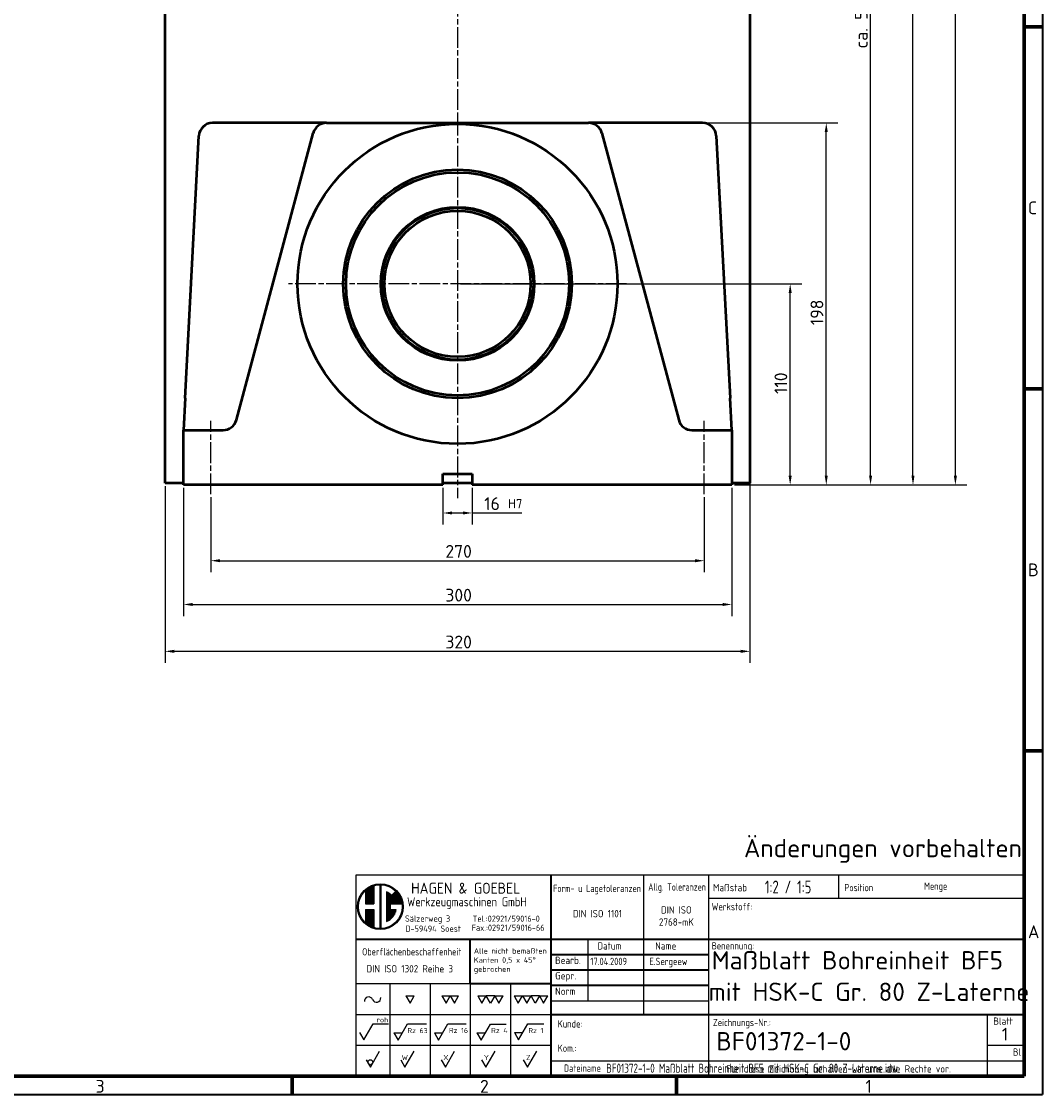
# Model space of a CAD drawing. Header units: millimetres. Extents: x 10 to 1672, y 10 to 1179.
# Tile 3 of 4: x 1113 to 1672, y 10 to 597. Entities that reach past the tile are written whole.
import ezdxf
from ezdxf.enums import TextEntityAlignment as Align

# ---------------------------------------------------------------- set-up
doc = ezdxf.new("R2010")
doc.units = ezdxf.units.MM
doc.header["$LTSCALE"] = 2
doc.linetypes.add('CHAIN', pattern=[0.3543, 0.2362, -0.0295, 0.0591, -0.0295])
doc.layers.get('0').update_dxf_attribs({"lineweight": 25})
for name, color, linetype, lineweight in [('AM_BOR', 7, 'Continuous', 50), ('Bemaßung (ISO)', 7, 'Continuous', 25), ('Mittellinie (ISO)', 7, 'Continuous', 25), ('Mittelpunktmarkierung (ISO)', 7, 'Continuous', 25), ('Rahmen (ISO)', 7, 'Continuous', 70), ('Sichtbar (ISO)', 7, 'Continuous', 50), ('Symbol (ISO)', 7, 'Continuous', 25), ('Titel (ISO)', 7, 'Continuous', 50)]:
    doc.layers.add(name, color=color, linetype=linetype, lineweight=lineweight)
doc.styles.add('ACDINTS_30', font='isocp.shx')
doc.styles.add('ACDINTS_31', font='isocp.shx')
doc.styles.add('ACDINTS_32', font='isocp.shx')
doc.styles.add('ACDINTS_33', font='isocp.shx')
doc.styles.add('ACDINTS_34', font='isocp.shx')
doc.styles.add('ACDINTS_35', font='isocp.shx')
doc.styles.add('ACDINTS_40', font='isocp.shx')
doc.styles.add('ACDINTS_41', font='isocp.shx')
doc.styles.add('Notiztext (DIN)', font='isocpeur.ttf')
doc.styles.get("Standard").update_dxf_attribs({"font": 'ISOCP.shx'})
doc.styles.add('TextStyle32', font='isocp.shx')
doc.styles.add('TextStyle51', font='isocp.shx', dxfattribs={"width": 0.8})
doc.styles.add('TextStyle52', font='isocp.shx', dxfattribs={"width": 0.8})
doc.styles.add('TextStyle53', font='isocp.shx')
doc.styles.add('TextStyle54', font='isocp.shx')
doc.styles.add('TextStyle55', font='isocp.shx', dxfattribs={"width": 0.8})
doc.styles.add('TextStyle56', font='isocp.shx', dxfattribs={"width": 0.8})
doc.styles.add('TextStyle59', font='isocp.shx', dxfattribs={"width": 0.8})
doc.styles.add('TextStyle60', font='isocp.shx', dxfattribs={"width": 0.8})
doc.styles.add('TextStyle61', font='isocp.shx', dxfattribs={"width": 0.8})
doc.styles.add('TextStyle62', font='isocp.shx')
doc.styles.add('TextStyle63', font='isocp.shx')
doc.styles.add('TextStyle64', font='isocp.shx', dxfattribs={"width": 0.8})
doc.styles.add('TextStyle65', font='isocp.shx', dxfattribs={"width": 0.8})
doc.dimstyles.new('Standard (DIN)', dxfattribs={"dimscale": 2, "dimtxt": 3.5, "dimasz": 2.5, "dimexe": 3.175, "dimexo": 0.8, "dimgap": 0.8, "dimtad": 1, "dimdec": 3, "dimrnd": 1e-08, "dimtxsty": 'Notiztext (DIN)', "dimcen": 0.09, "dimdle": 10, "dimclrd": 256, "dimclre": 256, "dimclrt": 256, "dimazin": 2, "dimtfac": 0.571429, "dimtdec": 3, "dimtmove": 0, "dimatfit": 3, "dimfxl": 1, "dimtolj": 1, "dimlwd": -1, "dimlwe": -1, "dimarcsym": 0})

# ---------------------------------------------------------------- blocks, each defined once
blk = doc.blocks.new('Ränder Hagen+Goebel Rahmen')
at = {"layer": 'Rahmen (ISO)', "linetype": 'Continuous', "lineweight": 35}
for p in [(836, 589), (5, 5)]:
    blk.add_line(p, (836, 5), dxfattribs=at)
at = {"layer": 'Rahmen (ISO)'}
for p, q in [((831, 584), (831, 10)), ((831, 297), (836, 297)), ((831, 198), (836, 198)), ((831, 99), (836, 99)), ((10, 10), (831, 10)), ((630.75, 10), (630.75, 5)), ((735.875, 10), (735.875, 5))]:
    blk.add_line(p, q, dxfattribs=at)
at = {"layer": 'Symbol (ISO)', "char_height": 3.5, "style": 'Notiztext (DIN)'}
for s, insert, attachment_point in [('C', (832, 247.5), 4), ('B', (832, 148.5), 4), ('A', (832, 49.5), 4), ('3', (578.187, 9), 2), ('2', (683.312, 9), 2), ('1', (788.437, 9), 2)]:
    blk.add_mtext(s, dxfattribs=dict(at, insert=insert, attachment_point=attachment_point))
blk = doc.blocks.new('Schriftfelder Hagen+Goebel')
at = {"color": 7}
for p, q in [((294.29, 154.82), (111.41, 154.82)), ((111.41, 154.82), (111.41, 99.83)), ((294.29, 99.83), (294.29, 154.82)), ((111.41, 99.83), (294.29, 99.83))]:
    blk.add_line(p, q, dxfattribs=at)
at = {"color": 7, "linetype": 'Continuous', "lineweight": 25}
for p, q in [((114.07, 150.62), (114.07, 147.01)), ((114.34, 150.85), (114.34, 147.01)), ((114.6, 151.05), (114.6, 147.01)), ((114.87, 151.24), (114.87, 147.01)), ((115.13, 151.4), (115.13, 147.01)), ((115.4, 151.54), (115.4, 147.01)), ((115.67, 151.67), (115.67, 147.01)), ((115.93, 151.78), (115.93, 147.01)), ((116.2, 151.88), (116.2, 147.01)), ((116.39, 151.98), (116.39, 147.01)), ((117.99, 152.46), (117.99, 139.96)), ((118.25, 152.46), (118.25, 139.96)), ((119.85, 150.25), (119.85, 142.17)), ((120.12, 150.12), (120.12, 142.3)), ((120.38, 149.97), (120.38, 142.45)), ((120.65, 149.8), (120.65, 142.62)), ((121.23, 149.31), (122.36, 150.44)), ((121.71, 149.8), (121.71, 147.01)), ((121.98, 150.07), (121.98, 147.01)), ((122.25, 150.33), (122.25, 147.01)), ((122.51, 150.25), (122.51, 147.01)), ((122.78, 149.97), (122.78, 147.01)), ((114.07, 147.01), (116.39, 147.01)), ((120.78, 147.01), (124.06, 147.01)), ((120.78, 147.01), (120.78, 145.41)), ((120.92, 149.6), (120.92, 147.01)), ((121.18, 149.36), (121.18, 147.01)), ((121.45, 149.54), (121.45, 147.01)), ((123.04, 149.62), (123.04, 147.01)), ((123.31, 149.2), (123.31, 147.01)), ((123.58, 148.68), (123.58, 147.01)), ((123.84, 147.97), (123.84, 147.01)), ((114.07, 145.41), (114.07, 141.8)), ((114.07, 145.41), (116.39, 145.41)), ((114.34, 145.41), (114.34, 141.57)), ((114.6, 145.41), (114.6, 141.37)), ((114.87, 145.41), (114.87, 141.18)), ((115.13, 145.41), (115.13, 141.02)), ((115.4, 145.41), (115.4, 140.88)), ((115.67, 145.41), (115.67, 140.75)), ((115.93, 145.41), (115.93, 140.64)), ((116.2, 145.41), (116.2, 140.54)), ((116.39, 145.41), (116.39, 140.44)), ((120.78, 145.41), (122.44, 145.41)), ((120.92, 145.41), (120.92, 142.82)), ((121.18, 145.41), (121.18, 143.06)), ((121.45, 145.41), (121.45, 143.34)), ((121.71, 145.41), (121.71, 143.68)), ((121.98, 145.41), (121.98, 144.11)), ((122.25, 145.41), (122.25, 144.7)), ((111.41, 125.21), (142.75, 125.21)), ((120.75, 125.21), (120.75, 99.83)), ((131.75, 125.21), (131.75, 99.83)), ((142.75, 125.21), (142.75, 99.83)), ((153.75, 125.21), (153.75, 99.83)), ((111.41, 116.75), (164.75, 116.75)), ((111.41, 108.29), (164.75, 108.29))]:
    blk.add_line(p, q, dxfattribs=at)
at = {"color": 7, "linetype": 'Continuous', "lineweight": 35}
blk.add_line((142.75, 125.21), (164.75, 125.21), dxfattribs=at)
for p, q in [((125.1, 121.84), (127.41, 121.84)), ((125.1, 121.84), (126.25, 119.84)), ((126.25, 119.84), (127.41, 121.84)), ((134.94, 121.85), (137.25, 121.85)), ((134.94, 121.85), (136.1, 119.85)), ((136.1, 119.85), (137.25, 121.85)), ((137.25, 121.85), (138.41, 119.85)), ((137.25, 121.85), (139.56, 121.85)), ((138.41, 119.85), (139.56, 121.85)), ((144.79, 121.84), (147.1, 121.84)), ((144.79, 121.84), (145.94, 119.84)), ((145.94, 119.84), (147.1, 121.84)), ((148.25, 119.84), (147.1, 121.84)), ((149.41, 121.84), (147.1, 121.84)), ((149.41, 121.84), (148.25, 119.84)), ((149.41, 121.84), (150.56, 119.84)), ((149.41, 121.84), (151.72, 121.84)), ((150.56, 119.84), (151.72, 121.84)), ((154.73, 121.84), (155.88, 119.84)), ((154.73, 121.84), (157.04, 121.84)), ((155.88, 119.84), (157.04, 121.84)), ((157.04, 121.84), (159.35, 121.84)), ((157.04, 121.84), (158.19, 119.84)), ((158.19, 119.84), (159.35, 121.84)), ((161.66, 121.84), (159.35, 121.84)), ((160.5, 119.84), (159.35, 121.84)), ((161.66, 121.84), (160.5, 119.84)), ((161.66, 121.84), (163.97, 121.84)), ((161.66, 121.84), (162.81, 119.84)), ((162.81, 119.84), (163.97, 121.84)), ((112.45, 111.77), (113.6, 109.77)), ((113.6, 109.77), (116.15, 114.17)), ((116.15, 114.17), (120.35, 114.17)), ((121.85, 111.74), (123.01, 109.74)), ((121.85, 111.74), (124.16, 111.74)), ((123.01, 109.74), (125.55, 114.14)), ((125.55, 114.14), (130.76, 114.14)), ((132.92, 111.74), (134.08, 109.74)), ((132.92, 111.74), (135.23, 111.74)), ((134.08, 109.74), (136.62, 114.14)), ((136.62, 114.14), (141.57, 114.14)), ((144.53, 111.7), (146.84, 111.7)), ((144.53, 111.7), (145.69, 109.7)), ((145.69, 109.7), (148.23, 114.1)), ((148.23, 114.1), (152.55, 114.1)), ((154.81, 111.79), (157.12, 111.79)), ((154.81, 111.79), (155.96, 109.79)), ((155.96, 109.79), (158.5, 114.19)), ((158.5, 114.19), (162.82, 114.19)), ((115.4, 102.33), (117.94, 106.73)), ((124.85, 102.33), (127.39, 106.73)), ((135.92, 102.33), (138.46, 106.73)), ((147.01, 102.33), (149.55, 106.73)), ((158.39, 102.33), (160.93, 106.73)), ((114.25, 104.33), (115.4, 102.33)), ((123.7, 104.33), (124.85, 102.33)), ((134.76, 104.33), (135.92, 102.33)), ((145.85, 104.33), (147.01, 102.33)), ((157.23, 104.33), (158.39, 102.33))]:
    blk.add_line(p, q)
at = {"color": 7, "lineweight": 35}
blk.add_line((164.75, 120.98), (164.75, 99.83), dxfattribs=at)
at = {"color": 7, "linetype": 'Continuous', "lineweight": 25}
for radius in [6.25, 5.99]:
    blk.add_circle((118.12, 146.21), radius, dxfattribs=at)
blk.add_circle((115.4, 103.66), 0.667)
for start, end in [(45, 66.8002), (293.1998, 349.5243)]:
    blk.add_arc((118.12, 146.21), 4.39, start, end, dxfattribs=at)
for centre, start, end in [((114.92, 120.36), 21.9122, 185.4858), ((117.09, 121.23), 201.9122, 5.4858)]:
    blk.add_arc(centre, 1.17, start, end)
at = {"layer": 'AM_BOR', "color": 7, "linetype": 'Continuous', "lineweight": 35}
for p, q in [((164.75, 154.82), (164.75, 120.98)), ((111.41, 137.35), (294.29, 137.35)), ((142.75, 125.21), (142.75, 137.35))]:
    blk.add_line(p, q, dxfattribs=at)
at = {"layer": 'AM_BOR', "color": 7, "linetype": 'Continuous', "lineweight": 25}
for p, q in [((190.15, 154.82), (190.15, 116.75)), ((207.93, 154.82), (207.93, 99.83)), ((243.49, 154.82), (243.49, 148.49)), ((207.93, 148.49), (294.29, 148.49)), ((174.91, 137.35), (174.91, 120.43)), ((164.75, 120.43), (207.93, 120.43)), ((284.13, 116.75), (284.13, 99.83)), ((284.13, 108.29), (294.29, 108.29)), ((164.75, 104.06), (294.29, 104.06))]:
    blk.add_line(p, q, dxfattribs=at)
at = {"layer": 'AM_BOR', "color": 7, "lineweight": 35}
blk.add_line((164.75, 116.75), (294.29, 116.75), dxfattribs=at)
at = {"layer": 'Titel (ISO)', "color": 7, "linetype": 'Continuous', "lineweight": 35}
for p, q in [((164.75, 133.12), (207.93, 133.12)), ((164.75, 128.89), (207.93, 128.89)), ((207.93, 124.66), (164.75, 124.66))]:
    blk.add_line(p, q, dxfattribs=at)
at = {"color": 7}
blk.add_text('HAGEN & GOEBEL', height=3, dxfattribs=at).set_placement((126.55, 149.76))
at = {"color": 7, "width": 0.9}
for s, height, p in [('Werkzeugmaschinen GmbH', 2.5, (125.45, 146.3)), ('Sälzerweg 3', 1.7, (124.88, 142.11)), ('Tel.:02921/59016-0', 1.7, (143.38, 142.07)), ('D-59494 Soest', 1.7, (124.99, 139.35)), ('Fax.:02921/59016-66', 1.7, (143.13, 139.6))]:
    blk.add_text(s, height=height, dxfattribs=at).set_placement(p)
at = {"color": 7, "style": 'ACDINTS_30', "width": 0.8}
blk.add_text('Oberflächenbeschaffenheit', height=2, dxfattribs=at).set_placement((113.16, 132.88))
at = {"color": 7, "style": 'ACDINTS_30'}
for s, p in [('Gepr.', (165.95, 126.31)), ('Norm', (165.95, 122.08))]:
    blk.add_text(s, height=2, dxfattribs=at).set_placement(p)
at = {"color": 7, "char_height": 2, "attachment_point": 1, "line_spacing_factor": 0.332}
for s, insert in [('\\fISOCP|b0|i0;\\W0.90;\\H2.0000;Werkstoff:', (208.77, 147.21)), ('\\fISOCP|b0|i0;\\W0.90;\\H2.0000;Benennung:', (208.76, 136.5)), ('\\fISOCP|b0|i0;\\W0.90;\\H2.0000;Zeichnungs-Nr.:', (209.11, 115.53))]:
    blk.add_mtext(s, dxfattribs=dict(at, insert=insert))
at = {"char_height": 1.4}
for s, insert, attachment_point, style in [('roh', (117.1, 114.56), 7, 'ACDINTS_40'), ('Rz 63', (125.53, 111.62), 7, 'ACDINTS_40'), ('Rz 16', (136.89, 111.67), 7, 'ACDINTS_40'), ('Rz 4', (148.45, 111.63), 7, 'ACDINTS_40'), ('Rz 1', (158.63, 111.62), 7, 'ACDINTS_40'), ('W', (125.69, 104.24), 9, 'ACDINTS_41'), ('X', (136.76, 104.25), 9, 'ACDINTS_41'), ('Y', (147.85, 104.24), 9, 'ACDINTS_41'), ('Z', (159.23, 104.26), 9, 'ACDINTS_41')]:
    blk.add_mtext(s, dxfattribs=dict(at, insert=insert, attachment_point=attachment_point, style=style))
at = {"color": 7, "insert": (166.66, 115.16), "char_height": 2, "width": 31.2179, "attachment_point": 1, "line_spacing_factor": 0.996}
blk.add_mtext('\\fISOCP|b0|i0;\\W0.90;\\H2.0000;Kunde:\\P\\PKom.:', dxfattribs=at)
at = {"layer": 'AM_BOR', "color": 7, "style": 'ACDINTS_30'}
for s, width, p in [('Allg. Toleranzen', 0.7, (191.43, 150.6)), ('Menge', 0.8, (266.9, 150.83)), ('Form- u Lagetoleranzen', 0.75, (165.41, 150.21)), ('Position', 0.8, (245.09, 150.43)), ('Dateiname', 0.8, (168.36, 101.05))]:
    blk.add_text(s, height=2, dxfattribs=dict(at, width=width)).set_placement(p)
for s, p in [('Maßstab', (209.15, 150.43)), ('Bearb.', (165.95, 130.54))]:
    blk.add_text(s, height=2, dxfattribs=at).set_placement(p)
at = {"layer": 'AM_BOR', "color": 7, "style": 'ACDINTS_32', "width": 0.983632}
blk.add_text('Datum', height=2, dxfattribs=at).set_placement((180.84, 134.48), align=Align.CENTER)
at = {"layer": 'AM_BOR', "color": 7, "style": 'ACDINTS_31'}
blk.add_text('Name', height=2, dxfattribs=at).set_placement((199.12, 134.48), align=Align.RIGHT)
at = {"layer": 'AM_BOR', "color": 7, "style": 'ACDINTS_32'}
for s, p in [('Blatt', (288.5, 113.9)), ('Bl', (292.31, 105.44))]:
    blk.add_text(s, height=2, dxfattribs=at).set_placement(p, align=Align.CENTER)
at = {"layer": 'AM_BOR', "color": 7, "line_spacing_factor": 0.996}
for s, insert, char_height, width, attachment_point, style in [('DIN ISO 2768-mK', (199.12, 141), 2, 15.0375, 8, 'ACDINTS_34'), (' \\PAlle nicht bemaßten Kanten 0,5 x 45° gebrochen', (143.71, 137.35), 1.5, 20.5101, 1, 'ACDINTS_35')]:
    blk.add_mtext(s, dxfattribs=dict(at, insert=insert, char_height=char_height, width=width, attachment_point=attachment_point, style=style))
at = {"layer": 'AM_BOR', "color": 7, "char_height": 2, "line_spacing_factor": 0.332}
for s, insert, attachment_point, style in [('DIN ISO 1101', (177.55, 143.3), 8, 'ACDINTS_34'), ('DIN ISO 1302 Reihe 3', (114.36, 130.23), 1, 'ACDINTS_33'), ('Für diese Zeichnung behalten wir uns alle Rechte vor.', (212.76, 102.85), 1, 'ACDINTS_33')]:
    blk.add_mtext(s, dxfattribs=dict(at, insert=insert, attachment_point=attachment_point, style=style))
at = {"layer": 'AM_BOR', "color": 7}
for tag, p, height, style, width in [('Maßstab:', (223.33, 149.84), 3.5, 'TextStyle64', 0.8), ('Positionsnummer', (254.96, 149.95), 3.5, 'TextStyle61', 0.8), ('Menge', (277.56, 149.84), 3.5, 'TextStyle60', 0.8), ('Material', (224.04, 143.99), 3, 'TextStyle52', 0.8), ('Halbzeug_(1.Zeile)', (261.93, 144.06), 3, 'TextStyle56', 0.8), ('Material_(2.Zeile)', (224.02, 139.81), 3, 'TextStyle51', 0.8), ('Halbzeug_(2.Zeile)', (261.93, 139.78), 3, 'TextStyle55', 0.8), ('ERSTELLUNGSDATUM', (175.59, 130.24), 2, 'TextStyle63', 0.9), ('AUTOR', (191.76, 130.24), 2, 'TextStyle62', 0.9), ('KONTROLLDATUM', (175.75, 126.01), 2, 'TextStyle53', 0.9), ('KONTROLLIERT_VON', (192.23, 126.32), 2, 'TextStyle54', 0.9), ('Beschreibung_2', (213.59, 121), 3.5, 'TextStyle59', 0.8), ('DATEINAME', (179.92, 100.78), 2.5, 'TextStyle65', 0.8)]:
    blk.add_attdef(tag, p, '', height=height, dxfattribs=dict(at, style=style, width=width))
at = {"layer": 'AM_BOR', "color": 7, "style": 'TextStyle32'}
blk.add_attdef('Plot-Datum', text='', height=3, dxfattribs=at).set_placement((288.92, 100.24), align=Align.CENTER)
at = {"layer": 'Titel (ISO)', "style": 'Notiztext (DIN)'}
blk.add_attdef('TITEL', text='', height=5, dxfattribs=at).set_placement((207.93, 126), align=Align.MIDDLE_LEFT)
at = {"layer": 'Titel (ISO)', "color": 7, "style": 'Notiztext (DIN)'}
blk.add_attdef('BAUTEILNUMMER', text='', height=5, dxfattribs=at).set_placement((210.03, 109.41), align=Align.MIDDLE_LEFT)
at = {"layer": 'Titel (ISO)', "style": 'Notiztext (DIN)'}
blk.add_attdef('Blattnummer', text='', height=3.5, dxfattribs=at).set_placement((290.13, 111.34), align=Align.MIDDLE_CENTER)
blk = doc.blocks.new('*D7')
at = {"layer": 'Bemaßung (ISO)'}
for p, q in [((1343.92, 341.83), (1343.92, 321.75)), ((1359.92, 341.83), (1359.92, 321.75)), ((1348.92, 328.1), (1354.92, 328.1)), ((1359.92, 328.1), (1387.02, 328.1))]:
    blk.add_line(p, q, dxfattribs=at)
for points in [[(1348.92, 328.94), (1348.92, 327.27), (1343.92, 328.1)], [(1354.92, 328.94), (1354.92, 327.27), (1359.92, 328.1)]]:
    blk.add_solid(points, dxfattribs=at)
at = {"layer": 'Defpoints', "color": 0}
for p in [(1343.92, 343.43), (1359.92, 343.43), (1359.92, 328.1)]:
    blk.add_point(p, dxfattribs=at)
at = {"layer": 'Bemaßung (ISO)', "insert": (1366.52, 336.7), "char_height": 7, "attachment_point": 1, "style": 'Notiztext (DIN)'}
blk.add_mtext('\\A1;16 \\fISOCPEUR|b0|i0;\\H5.0000;H7', dxfattribs=at)
blk = doc.blocks.new('*D8')
at = {"layer": 'Bemaßung (ISO)'}
for p, q in [((1216.92, 336.83), (1216.92, 295.65)), ((1486.92, 336.83), (1486.92, 295.65)), ((1221.92, 302), (1481.92, 302))]:
    blk.add_line(p, q, dxfattribs=at)
for points in [[(1221.92, 302.84), (1221.92, 301.17), (1216.92, 302)], [(1481.92, 302.84), (1481.92, 301.17), (1486.92, 302)]]:
    blk.add_solid(points, dxfattribs=at)
at = {"layer": 'Defpoints', "color": 0}
for p in [(1216.92, 338.43), (1486.92, 338.43), (1486.92, 302)]:
    blk.add_point(p, dxfattribs=at)
at = {"layer": 'Bemaßung (ISO)', "insert": (1345.27, 310.6), "char_height": 7, "attachment_point": 1, "style": 'Notiztext (DIN)'}
blk.add_mtext('\\A1;270', dxfattribs=at)
blk = doc.blocks.new('*D9')
at = {"layer": 'Bemaßung (ISO)'}
for p, q in [((1201.92, 341.83), (1201.92, 271.71)), ((1501.92, 341.83), (1501.92, 271.71)), ((1206.92, 278.06), (1496.92, 278.06))]:
    blk.add_line(p, q, dxfattribs=at)
for points in [[(1206.92, 278.9), (1206.92, 277.23), (1201.92, 278.06)], [(1496.92, 278.9), (1496.92, 277.23), (1501.92, 278.06)]]:
    blk.add_solid(points, dxfattribs=at)
at = {"layer": 'Defpoints', "color": 0}
for p in [(1201.92, 343.43), (1501.92, 343.43), (1501.92, 278.06)]:
    blk.add_point(p, dxfattribs=at)
at = {"layer": 'Bemaßung (ISO)', "insert": (1345.27, 286.66), "char_height": 7, "attachment_point": 1, "style": 'Notiztext (DIN)'}
blk.add_mtext('\\A1;300', dxfattribs=at)
blk = doc.blocks.new('*D10')
at = {"layer": 'Bemaßung (ISO)'}
for p, q in [((1511.92, 864.83), (1511.92, 246.08)), ((1191.92, 342.83), (1191.92, 246.08)), ((1506.92, 252.43), (1196.92, 252.43))]:
    blk.add_line(p, q, dxfattribs=at)
for points in [[(1196.92, 253.27), (1196.92, 251.6), (1191.92, 252.43)], [(1506.92, 253.27), (1506.92, 251.6), (1511.92, 252.43)]]:
    blk.add_solid(points, dxfattribs=at)
at = {"layer": 'Defpoints', "color": 0}
for p in [(1511.92, 866.43), (1191.92, 344.43), (1191.92, 252.43)]:
    blk.add_point(p, dxfattribs=at)
at = {"layer": 'Bemaßung (ISO)', "insert": (1345.27, 261.03), "char_height": 7, "attachment_point": 1, "style": 'Notiztext (DIN)'}
blk.add_mtext('\\A1;320', dxfattribs=at)
blk = doc.blocks.new('*D11')
at = {"layer": 'Bemaßung (ISO)'}
for p, q in [((1353.52, 453.43), (1540.27, 453.43)), ((1533.92, 348.43), (1533.92, 448.43)), ((1503.52, 343.43), (1540.27, 343.43))]:
    blk.add_line(p, q, dxfattribs=at)
for points in [[(1533.09, 448.43), (1534.75, 448.43), (1533.92, 453.43)], [(1533.09, 348.43), (1534.75, 348.43), (1533.92, 343.43)]]:
    blk.add_solid(points, dxfattribs=at)
at = {"layer": 'Defpoints', "color": 0}
for p in [(1351.92, 453.43), (1533.92, 453.43), (1501.92, 343.43)]:
    blk.add_point(p, dxfattribs=at)
at = {"layer": 'Bemaßung (ISO)', "insert": (1525.32, 393.18), "char_height": 7, "attachment_point": 1, "rotation": 90, "style": 'Notiztext (DIN)'}
blk.add_mtext('\\A1;110', dxfattribs=at)
blk = doc.blocks.new('*D12')
at = {"layer": 'Bemaßung (ISO)'}
for p, q in [((1462.92, 541.43), (1560.01, 541.43)), ((1553.66, 348.43), (1553.66, 536.43)), ((1503.52, 343.43), (1560.01, 343.43))]:
    blk.add_line(p, q, dxfattribs=at)
for points in [[(1552.82, 536.43), (1554.49, 536.43), (1553.66, 541.43)], [(1552.82, 348.43), (1554.49, 348.43), (1553.66, 343.43)]]:
    blk.add_solid(points, dxfattribs=at)
at = {"layer": 'Defpoints', "color": 0}
for p in [(1461.32, 541.43), (1553.66, 541.43), (1501.92, 343.43)]:
    blk.add_point(p, dxfattribs=at)
at = {"layer": 'Bemaßung (ISO)', "insert": (1545.06, 430.86), "char_height": 7, "attachment_point": 1, "rotation": 90, "style": 'Notiztext (DIN)'}
blk.add_mtext('\\A1;198', dxfattribs=at)
blk = doc.blocks.new('*D13')
at = {"layer": 'Bemaßung (ISO)'}
for p, q in [((1513.52, 866.43), (1584.26, 866.43)), ((1577.91, 348.43), (1577.91, 861.43)), ((1503.52, 343.43), (1584.26, 343.43))]:
    blk.add_line(p, q, dxfattribs=at)
for points in [[(1577.08, 861.43), (1578.74, 861.43), (1577.91, 866.43)], [(1577.08, 348.43), (1578.74, 348.43), (1577.91, 343.43)]]:
    blk.add_solid(points, dxfattribs=at)
at = {"layer": 'Defpoints', "color": 0}
for p in [(1511.92, 866.43), (1577.91, 866.43), (1501.92, 343.43)]:
    blk.add_point(p, dxfattribs=at)
at = {"layer": 'Bemaßung (ISO)', "insert": (1569.3, 582.22), "char_height": 7, "attachment_point": 1, "rotation": 90, "style": 'Notiztext (DIN)'}
blk.add_mtext('\\A1;ca. 523', dxfattribs=at)
blk = doc.blocks.new('*D14')
at = {"layer": 'Bemaßung (ISO)'}
for p, q in [((1493.52, 911.43), (1607.46, 911.43)), ((1601.11, 348.43), (1601.11, 906.43)), ((1503.52, 343.43), (1607.46, 343.43))]:
    blk.add_line(p, q, dxfattribs=at)
for points in [[(1600.27, 906.43), (1601.94, 906.43), (1601.11, 911.43)], [(1600.27, 348.43), (1601.94, 348.43), (1601.11, 343.43)]]:
    blk.add_solid(points, dxfattribs=at)
at = {"layer": 'Defpoints', "color": 0}
for p in [(1491.92, 911.43), (1601.11, 911.43), (1501.92, 343.43)]:
    blk.add_point(p, dxfattribs=at)
at = {"layer": 'Bemaßung (ISO)', "insert": (1592.5, 605.94), "char_height": 7, "attachment_point": 1, "rotation": 90, "style": 'Notiztext (DIN)'}
blk.add_mtext('\\A1;ca. \\fISOCPEUR|b0|i0;\\H7.0000;568', dxfattribs=at)
blk = doc.blocks.new('*D15')
at = {"layer": 'Bemaßung (ISO)'}
for p, q in [((1360.52, 936.43), (1630.66, 936.43)), ((1624.31, 348.43), (1624.31, 931.43)), ((1503.52, 343.43), (1630.66, 343.43))]:
    blk.add_line(p, q, dxfattribs=at)
for points in [[(1623.47, 931.43), (1625.14, 931.43), (1624.31, 936.43)], [(1623.47, 348.43), (1625.14, 348.43), (1624.31, 343.43)]]:
    blk.add_solid(points, dxfattribs=at)
at = {"layer": 'Defpoints', "color": 0}
for p in [(1358.92, 936.43), (1624.31, 936.43), (1501.92, 343.43)]:
    blk.add_point(p, dxfattribs=at)
at = {"layer": 'Bemaßung (ISO)', "insert": (1615.7, 620.71), "char_height": 7, "attachment_point": 1, "rotation": 90, "style": 'Notiztext (DIN)'}
blk.add_mtext('\\A1;ca. \\fISOCPEUR|b0|i0;\\H7.0000;593', dxfattribs=at)

msp = doc.modelspace()

# ---------------------------------------------------------------- linework, layer by layer
at = {"layer": 'Mittellinie (ISO)', "linetype": 'CHAIN', "ltscale": 23.990969}
for p, q in [((1216.9197, 338.4335), (1216.9197, 378.4335)), ((1486.9197, 338.4335), (1486.9197, 378.4335))]:
    msp.add_line(p, q, dxfattribs=at)
at = {"layer": 'Mittelpunktmarkierung (ISO)', "linetype": 'CHAIN', "ltscale": 23.990969}
for p, q in [((1351.9197, 950.9275), (1351.9197, 540.2283)), ((1351.9197, 545.9335), (1351.9197, 336.2788)), ((1444.4197, 453.4335), (1259.4197, 453.4335))]:
    msp.add_line(p, q, dxfattribs=at)
at = {"layer": 'Sichtbar (ISO)'}
for p, q in [((1191.9197, 344.4335), (1191.9197, 866.4335)), ((1511.9197, 866.4335), (1511.9197, 344.4335)), ((1267.1998, 541.4335), (1217.8415, 541.4335)), ((1280.1902, 541.4335), (1267.1998, 541.4335)), ((1280.1902, 541.4335), (1423.6493, 541.4335)), ((1436.6397, 541.4335), (1423.6493, 541.4335)), ((1485.998, 541.4335), (1436.6397, 541.4335)), ((1202.8369, 390.9335), (1210.3518, 534.326)), ((1230.9092, 378.9924), (1272.9457, 535.8747)), ((1430.8938, 535.8747), (1472.9302, 378.9924)), ((1493.4877, 534.326), (1501.0026, 390.9335)), ((1202.8369, 390.9335), (1201.9197, 373.4335)), ((1501.9197, 373.4335), (1501.0026, 390.9335)), ((1201.9197, 373.4335), (1223.6648, 373.4335)), ((1201.9197, 343.4335), (1201.9197, 373.4335)), ((1480.1747, 373.4335), (1501.9197, 373.4335)), ((1501.9197, 373.4335), (1501.9197, 343.4335)), ((1343.9197, 349.4335), (1359.9197, 349.4335)), ((1343.9197, 343.4335), (1343.9197, 349.4335)), ((1359.9197, 349.4335), (1359.9197, 343.4335)), ((1201.9197, 344.4335), (1191.9197, 344.4335)), ((1343.9197, 343.4335), (1201.9197, 343.4335)), ((1359.9197, 344.4335), (1343.9197, 344.4335)), ((1501.9197, 343.4335), (1359.9197, 343.4335)), ((1511.9197, 344.4335), (1501.9197, 344.4335))]:
    msp.add_line(p, q, dxfattribs=at)
for radius in [87.5, 62.5, 61, 42, 41.5, 40]:
    msp.add_circle((1351.9197, 453.4335), radius, dxfattribs=at)
for centre, start, end in [((1217.8415, 533.9335), 90, 177), ((1280.1902, 533.9335), 90, 165), ((1423.6493, 533.9335), 15, 90), ((1485.998, 533.9335), 3, 90), ((1223.6648, 380.9335), 270, 345), ((1480.1747, 380.9335), 195, 270)]:
    msp.add_arc(centre, 7.5, start, end, dxfattribs=at)

# ---------------------------------------------------------------- block references
at = {"xscale": 2, "yscale": 2, "zscale": 2}
msp.add_blockref('Ränder Hagen+Goebel Rahmen', (0, 0), dxfattribs=at)
ref = msp.add_blockref('Schriftfelder Hagen+Goebel', (1073.4132, -179.6567), dxfattribs=dict(xscale=2, yscale=2, zscale=2))
ref.add_attrib('Blattnummer', '1 ', dxfattribs={"layer": 'Titel (ISO)', "height": 7, "style": 'Notiztext (DIN)'}).set_placement((1653.6814, 43.0146), align=Align.MIDDLE_CENTER)
ref.add_attrib('TITEL', 'Maßblatt Bohreinheit BF5  ', dxfattribs={"layer": 'Titel (ISO)', "height": 10, "style": 'Notiztext (DIN)'}).set_placement((1491.0352, 83.4503), align=Align.MIDDLE_LEFT)
ref.add_attrib('BAUTEILNUMMER', 'BF01372-1-0 ', dxfattribs={"layer": 'Titel (ISO)', "color": 7, "height": 10, "style": 'Notiztext (DIN)'}).set_placement((1493.4682, 39.1648), align=Align.MIDDLE_LEFT)
ref.add_attrib('Beschreibung_2', 'mit HSK-C Gr. 80 Z-Laterne', (1489.28, 61.2102), dxfattribs={"layer": 'AM_BOR', "color": 7, "height": 10, "style": 'Notiztext (DIN)'})
ref.add_attrib('AUTOR', 'E.Sergeew', (1456.9349, 80.82), dxfattribs={"layer": 'AM_BOR', "color": 7, "height": 4, "style": 'TextStyle62', "width": 0.9})
ref.add_attrib('ERSTELLUNGSDATUM', '17.04.2009', (1424.5961, 80.82), dxfattribs={"layer": 'AM_BOR', "color": 7, "height": 4, "style": 'TextStyle63', "width": 0.9})
ref.add_attrib('Maßstab:', '1:2 / 1:5', (1520.0808, 120.029), dxfattribs={"layer": 'AM_BOR', "color": 7, "height": 7, "style": 'TextStyle64', "width": 0.8})
ref.add_attrib('DATEINAME', 'BF01372-1-0 Maßblatt Bohreinheit BF5 mit HSK-C Gr. 80 Z-Laterne.idw', (1433.2559, 21.8984), dxfattribs={"layer": 'AM_BOR', "color": 7, "height": 5, "style": 'TextStyle65', "width": 0.8})

# ---------------------------------------------------------------- texts
at = {"layer": 'Symbol (ISO)', "insert": (1508.6343, 149.7944), "char_height": 10, "width": 183.710866, "attachment_point": 1, "style": 'Notiztext (DIN)'}
msp.add_mtext('{\\fISOCPEUR|b0|i0;\\H10.0000;Änderungen vorbehalten}', dxfattribs=at)

# ---------------------------------------------------------------- dimensions: what is measured, and where the dimension line sits
at = {"layer": 'Bemaßung (ISO)'}
for base, p1, p2, angle, text, picture, middle in [((1624.3056, 936.4335), (1501.9197, 343.4335), (1358.9197, 936.4335), 90, 'ca. \\fISOCPEUR|b0|i0;\\H7.0000;<>', '*D15', (1624.3056, 635.0562)), ((1601.107, 911.4335), (1501.9197, 343.4335), (1491.9197, 911.4335), 90, 'ca. \\fISOCPEUR|b0|i0;\\H7.0000;<>', '*D14', (1601.107, 620.2934)), ((1577.9084, 866.4335), (1501.9197, 343.4335), (1511.9197, 866.4335), 90, 'ca. <>', '*D13', (1577.9084, 596.5676)), ((1359.9197, 328.1033), (1343.9197, 343.4335), (1359.9197, 343.4335), 180, '<> \\fISOCPEUR|b0|i0;\\H5.0000;H7', '*D7', (1375.9697, 328.1033))]:
    dim = msp.add_linear_dim(base=base, p1=p1, p2=p2, angle=angle, text=text, dimstyle='Standard (DIN)', override={"dimdec": 3, "dimtp": 0, "dimtm": 0, "dimtdec": 3, "dimatfit": 2}, dxfattribs=at)
    dim.commit()
    dim.dimension.update_dxf_attribs({"geometry": picture, "text_midpoint": middle, "dimtype": 160})
for base, p1, p2, angle, picture, middle in [((1191.9197, 252.4335), (1511.9197, 866.4335), (1191.9197, 344.4335), 180, '*D10', (1351.9197, 252.4335)), ((1553.6554, 541.4335), (1501.9197, 343.4335), (1461.3189, 541.4335), 90, '*D12', (1553.6554, 436.8135)), ((1533.9197, 453.4335), (1501.9197, 343.4335), (1351.9197, 453.4335), 90, '*D11', (1533.9197, 398.4335)), ((1501.9197, 278.062), (1201.9197, 343.4335), (1501.9197, 343.4335), 180, '*D9', (1351.9197, 278.062)), ((1486.9197, 302.0021), (1216.9197, 338.4335), (1486.9197, 338.4335), 180, '*D8', (1351.9197, 302.0021))]:
    dim = msp.add_linear_dim(base=base, p1=p1, p2=p2, angle=angle, dimstyle='Standard (DIN)', override={"dimdec": 3, "dimtp": 0, "dimtm": 0, "dimtdec": 3, "dimatfit": 2}, dxfattribs=at)
    dim.commit()
    dim.dimension.update_dxf_attribs({"geometry": picture, "text_midpoint": middle, "dimtype": 160})

doc.saveas('drawing.dxf')
